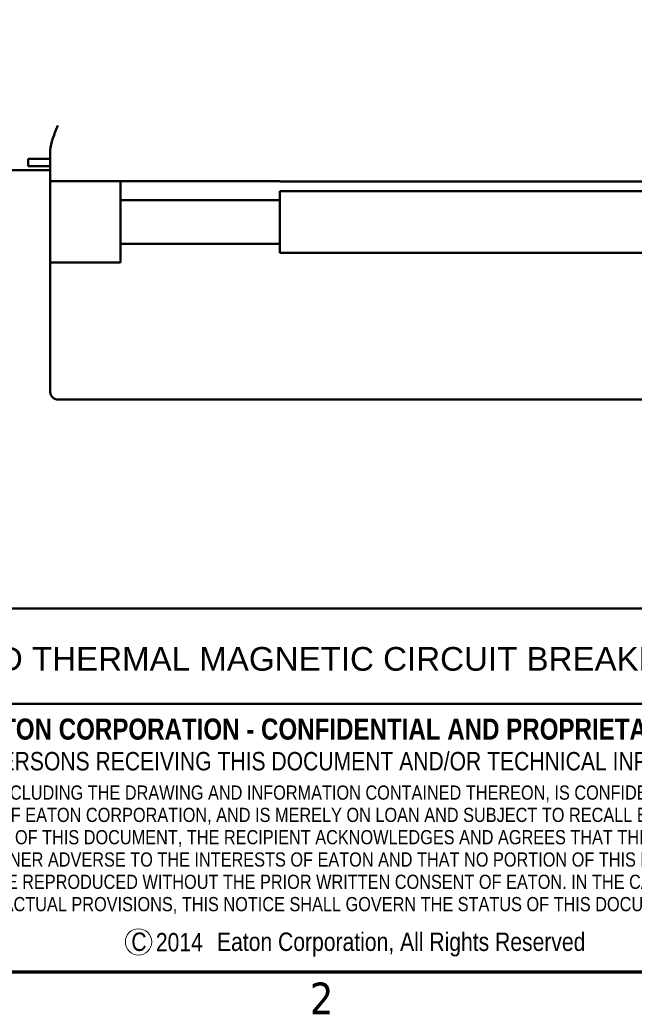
# Model space of a CAD drawing. Header units: inches. Extents: x 0.1 to 18.7, y 0.4 to 11.8.
# Tile 3 of 26: x 10.5 to 13.1, y 0.6 to 4.7. Entities that reach past the tile are written whole.
import ezdxf

# ---------------------------------------------------------------- set-up
doc = ezdxf.new("R2010")
doc.units = ezdxf.units.IN
doc.header["$LTSCALE"] = 1.111111
doc.header["$MEASUREMENT"] = 0
for name, color, linetype, lineweight in [('Border (ANSI)', 7, 'Continuous', 70), ('Title (ANSI)', 7, 'Continuous', 50), ('Visible (ANSI)', 7, 'Continuous', 50)]:
    doc.layers.add(name, color=color, linetype=linetype, lineweight=lineweight)
doc.layers.add('FORMAT', color=5, linetype='Continuous', lineweight=25, true_color=0x0000ff)
doc.styles.add('Note Text (ANSI)', font='tahoma.ttf')
doc.styles.add('Text Style107', font='arialbd.ttf')
doc.styles.add('Text Style109', font='arialbd.ttf')
doc.styles.add('Text Style47', font='ARIALN.TTF')
doc.styles.add('Text Style50', font='arial.ttf')
doc.styles.add('Text Style55', font='arial.ttf')
doc.styles.add('Text Style59', font='arial.ttf')

# ---------------------------------------------------------------- blocks, each defined once
blk = doc.blocks.new('Borders Default Border')
at = {"layer": 'Border (ANSI)', "flags": 128}
blk.add_lwpolyline([(0.38, 0.62), (0.38, 10.38), (16.62, 10.38), (16.62, 0.62), (0.38, 0.62)], dxfattribs=at)
at = {"layer": 'Border (ANSI)', "insert": (10.5886, 0.46), "char_height": 0.12, "attachment_point": 7, "style": 'Note Text (ANSI)'}
blk.add_mtext('2', dxfattribs=at)
blk = doc.blocks.new('Title Blocks ICD TITLE BLOCK MM CUSTOMER')
at = {"layer": 'FORMAT', "color": 7, "linetype": 'Continuous', "lineweight": 5}
blk.add_circle((4.5794, 7.3068), 0.05, dxfattribs=at)
at = {"layer": 'Title (ANSI)'}
for p, q in [((3.2614, 8.5744), (11.2614, 8.5744)), ((3.2614, 8.212), (11.2564, 8.212)), ((11.2614, 7.1921), (3.2614, 7.1921))]:
    blk.add_line(p, q, dxfattribs=at)
at = {"layer": 'Title (ANSI)', "attachment_point": 5, "style": 'Note Text (ANSI)'}
for s, insert, char_height in [('\\fArial Narrow|b1|i0;\\H0.0800;EATON CORPORATION - CONFIDENTIAL AND PROPRIETARY', (5.284, 8.115), 0.08), ('\\fArial Narrow|b0|i0;\\H0.0700;NOTICE TO PERSONS RECEIVING THIS DOCUMENT AND/OR TECHNICAL INFORMATION', (5.2422, 7.9931), 0.07), ('\\fArial Narrow|b0|i0;\\H0.0700;C            Eaton Corporation, All Rights Reserved', (5.4146, 7.2968), 0.07)]:
    blk.add_mtext(s, dxfattribs=dict(at, insert=insert, char_height=char_height))
at = {"layer": 'Title (ANSI)', "insert": (5.2662, 7.9013), "char_height": 0.054, "attachment_point": 2, "line_spacing_factor": 0.941891, "style": 'Note Text (ANSI)'}
blk.add_mtext('\\fArial Narrow|b0|i0;\\H0.0540;THIS DOCUMENT, INCLUDING THE DRAWING AND INFORMATION CONTAINED THEREON, IS CONFIDENTIAL AND IS THE \\PEXCLUSIVE PROPERTY OF EATON CORPORATION, AND IS MERELY ON LOAN AND SUBJECT TO RECALL BY EATON AT ANY TIME.\\PBY TAKING POSSESSION OF THIS DOCUMENT, THE RECIPIENT ACKNOWLEDGES AND AGREES THAT THIS DOCUMENT CANNOT\\PBE USED IN ANY MANNER ADVERSE TO THE INTERESTS OF EATON AND THAT NO PORTION OF THIS DOCUMENT MAY BE\\PCOPIED OR OTHERWISE REPRODUCED WITHOUT THE PRIOR WRITTEN CONSENT OF EATON. IN THE CASE OF CONFLICTING\\PCONTRACTUAL PROVISIONS, THIS NOTICE SHALL GOVERN THE STATUS OF THIS DOCUMENT.', dxfattribs=at)
at = {"layer": 'Title (ANSI)'}
for tag, p, height, style in [('<TITLE_1>_001', (3.6088, 8.3375), 0.09, 'Text Style50'), ('DESIGNER_001', (8.7791, 8.3294), 0.09, 'Text Style50'), ('<DRAWN_DATE>_001', (10.5606, 8.3294), 0.09, 'Text Style50'), ('<PART_NUMBER>_001', (8.9483, 7.9147), 0.24, 'Text Style109'), ('Sheet_Size_001', (7.3651, 7.9055), 0.13, 'Text Style55'), ('<REVISION_NUMBER>_001', (10.7717, 7.8528), 0.18, 'Text Style107'), ('COPYRIGHT_YEAR_001', (4.6229, 7.2707), 0.07, 'Text Style47'), ('Sheet_Number_001', (10.8001, 7.2619), 0.08, 'Text Style59'), ('Number_of_sheets_001', (11.097, 7.2619), 0.08, 'Text Style59'), ('<SCALE>_001', (9.8254, 7.2503), 0.08, 'Text Style59')]:
    blk.add_attdef(tag, p, '', height=height, dxfattribs=dict(at, style=style))

msp = doc.modelspace()

# ---------------------------------------------------------------- linework, layer by layer
at = {"layer": 'Visible (ANSI)'}
for p, q in [((10.6697, 4.0289), (10.6697, 4.159)), ((10.5767, 4.1239), (10.6697, 4.1239)), ((10.5767, 4.0919), (10.5767, 4.1239)), ((10.6697, 4.0759), (10.5047, 4.0759)), ((10.6697, 4.0919), (10.5767, 4.0919)), ((10.6697, 3.6849), (10.6697, 4.0289)), ((10.6697, 4.0289), (10.7017, 4.0289)), ((11.6387, 4.0289), (10.7017, 4.0289)), ((10.9667, 3.9494), (10.9667, 4.0289)), ((11.6387, 4.0289), (11.6387, 4.0269)), ((11.6387, 4.0269), (13.7957, 4.0269)), ((11.6387, 3.9494), (11.6387, 3.9869)), ((11.6387, 3.9869), (13.7957, 3.9869)), ((10.9667, 3.9494), (10.9667, 3.7644)), ((11.6387, 3.9494), (10.9667, 3.9494)), ((11.6387, 3.7644), (11.6387, 3.9494)), ((10.9667, 3.7644), (10.9667, 3.6849)), ((11.6387, 3.7644), (10.9667, 3.7644)), ((11.6387, 3.7269), (11.6387, 3.7644)), ((11.6387, 3.7269), (13.7957, 3.7269)), ((10.6697, 3.2949), (10.6697, 3.6849)), ((10.7017, 3.6849), (10.6697, 3.6849)), ((10.7017, 3.6849), (10.9667, 3.6849)), ((10.6697, 3.2949), (10.6697, 3.1389)), ((10.7017, 3.1069), (13.7957, 3.1069))]:
    msp.add_line(p, q, dxfattribs=at)
msp.add_arc((10.7017, 3.1389), 0.032, 179.9997, 270, dxfattribs=at)
msp.add_open_spline([(10.6697, 4.159), (10.6697, 4.1744), (10.6744, 4.1919), (10.6868, 4.228), (10.6946, 4.2467), (10.7017, 4.2639)], degree=3, knots=[-0.2841359, -0.2841359, -0.2841359, -0.2841359, -0.142068, -0.142068, 0, 0, 0, 0], dxfattribs=at)

# ---------------------------------------------------------------- block references
at = {"xscale": 1.111111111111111, "yscale": 1.111111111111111, "zscale": 1.111111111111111}
msp.add_blockref('Borders Default Border', (0, 0), dxfattribs=at)
ref = msp.add_blockref('Title Blocks ICD TITLE BLOCK MM CUSTOMER', (5.954, -7.3023), dxfattribs=dict(xscale=1.111111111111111, yscale=1.111111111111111, zscale=1.111111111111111))
ref.add_attrib('<TITLE_1>_001', 'TYPE FD THERMAL MAGNETIC CIRCUIT BREAKERS THREE POLE, SERIES C', (9.9638, 1.9616), dxfattribs={"layer": 'Title (ANSI)', "height": 0.1, "style": 'Text Style50'})
ref.add_attrib('COPYRIGHT_YEAR_001', ' 2014', (11.0906, 0.7762), dxfattribs={"layer": 'Title (ANSI)', "height": 0.07778, "style": 'Text Style47'})

doc.saveas('drawing.dxf')
